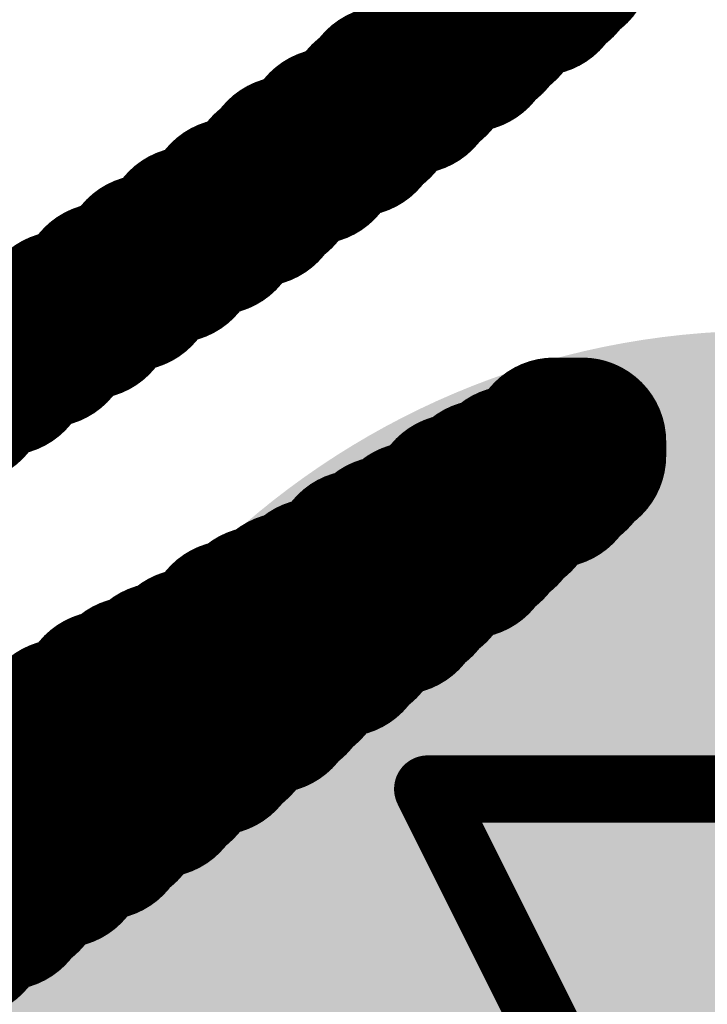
# Model space of a CAD drawing. Header units: inches. Extents: x -0.03 to 9.71, y 0 to 4.44.
# Tile 37 of 118: x 0.3432 to 0.3637, y 0.7247 to 0.754. Entities that reach past the tile are written whole.
import ezdxf

# ---------------------------------------------------------------- set-up
doc = ezdxf.new("R2010")
doc.units = ezdxf.units.IN
doc.header["$MEASUREMENT"] = 0
for name, color, linetype in [('Bottom Layer', 5, 'Continuous'), ('Drill Drawing', 1, 'Continuous'), ('Layer 1', 16, 'Continuous'), ('Layer 2', 76, 'Continuous'), ('Top Layer', 1, 'Continuous'), ('Top Overlay', 2, 'Continuous'), ('Via Holes', 16, 'Continuous')]:
    doc.layers.add(name, color=color, linetype=linetype)

msp = doc.modelspace()

# ---------------------------------------------------------------- hatches: boundary and pattern name
at = {"layer": 'Bottom Layer'}
h = msp.add_hatch(color=5, dxfattribs=at)
edge = h.paths.add_edge_path()
edge.add_arc((0.365354, 0.721142), 0.023622, 0, 360)
at = {"layer": 'Layer 1'}
h = msp.add_hatch(color=16, dxfattribs=at)
edge = h.paths.add_edge_path()
edge.add_arc((0.365354, 0.721142), 0.023622, 0, 360)
at = {"layer": 'Layer 2'}
h = msp.add_hatch(color=76, dxfattribs=at)
edge = h.paths.add_edge_path()
edge.add_arc((0.365354, 0.721142), 0.023622, 0, 360)
at = {"layer": 'Top Layer'}
h = msp.add_hatch(color=1, dxfattribs=at)
edge = h.paths.add_edge_path()
edge.add_arc((0.365354, 0.721142), 0.023622, 0, 360)
at = {"layer": 'Via Holes'}
h = msp.add_hatch(color=7, dxfattribs=at)
edge = h.paths.add_edge_path()
edge.add_arc((0.365354, 0.721142), 0.01378, 0, 360)

# ---------------------------------------------------------------- linework, layer by layer
at = {"layer": 'Drill Drawing', "const_width": 0.002}
for points in [[(0.355354, 0.731142), (0.375354, 0.731142)], [(0.355354, 0.731142), (0.365354, 0.711142)]]:
    msp.add_lwpolyline(points, dxfattribs=at)
at = {"layer": 'Drill Drawing', "const_width": 0.001}
msp.add_lwpolyline([(0.354854, 0.731142, 1), (0.355854, 0.731142, 1)], format="xyb", close=True, dxfattribs=at)
msp.add_lwpolyline([(0.354854, 0.731142, 1), (0.355854, 0.731142, 1)], format="xyb", close=True, dxfattribs=at)
at = {"layer": 'Top Overlay'}
for p, q in [((0.35702, 0.754012), (0.35702, 0.753591)), ((0.35702, 0.753591), (0.356603, 0.753591)), ((0.356603, 0.753591), (0.356603, 0.753173)), ((0.356603, 0.753173), (0.355764, 0.753173)), ((0.355764, 0.753173), (0.355764, 0.752756)), ((0.355764, 0.752756), (0.355347, 0.752756)), ((0.355347, 0.752756), (0.355347, 0.752339)), ((0.355347, 0.752339), (0.35493, 0.752339)), ((0.35493, 0.752339), (0.35493, 0.751917)), ((0.35493, 0.751917), (0.354095, 0.751917)), ((0.354095, 0.751917), (0.354095, 0.7515)), ((0.354095, 0.7515), (0.353674, 0.7515)), ((0.353674, 0.7515), (0.353674, 0.751083)), ((0.353674, 0.751083), (0.353256, 0.751083)), ((0.353256, 0.751083), (0.353256, 0.750665)), ((0.353256, 0.750665), (0.352422, 0.750665)), ((0.352422, 0.750665), (0.352422, 0.750248)), ((0.352422, 0.750248), (0.352, 0.750248)), ((0.352, 0.750248), (0.352, 0.749831)), ((0.352, 0.749831), (0.351166, 0.749831)), ((0.351166, 0.749831), (0.351166, 0.749409)), ((0.351166, 0.749409), (0.350748, 0.749409)), ((0.350748, 0.749409), (0.350748, 0.748992)), ((0.350748, 0.748992), (0.350331, 0.748992)), ((0.350331, 0.748992), (0.350331, 0.748575)), ((0.350331, 0.748575), (0.349492, 0.748575)), ((0.349492, 0.748575), (0.349492, 0.748158)), ((0.349492, 0.748158), (0.349075, 0.748158)), ((0.349075, 0.748158), (0.349075, 0.747736)), ((0.349075, 0.747736), (0.348241, 0.747736)), ((0.348241, 0.747736), (0.348241, 0.747319)), ((0.348241, 0.747319), (0.347819, 0.747319)), ((0.347819, 0.747319), (0.347819, 0.746902)), ((0.347819, 0.746902), (0.346985, 0.746902)), ((0.346985, 0.746902), (0.346985, 0.746484)), ((0.346985, 0.746484), (0.346567, 0.746484)), ((0.346567, 0.746484), (0.346567, 0.746067)), ((0.346567, 0.746067), (0.345729, 0.746067)), ((0.345729, 0.746067), (0.345729, 0.745646)), ((0.345729, 0.745646), (0.345311, 0.745646)), ((0.345311, 0.745646), (0.345311, 0.745228)), ((0.345311, 0.745228), (0.344477, 0.745228)), ((0.344477, 0.745228), (0.344477, 0.744811)), ((0.344477, 0.744811), (0.344056, 0.744811)), ((0.344056, 0.744811), (0.344056, 0.744394)), ((0.344056, 0.744394), (0.343221, 0.744394)), ((0.359111, 0.741047), (0.359111, 0.741465)), ((0.359111, 0.741465), (0.359945, 0.741465)), ((0.359945, 0.741465), (0.359945, 0.741047)), ((0.358693, 0.74063), (0.358693, 0.741047)), ((0.358693, 0.741047), (0.359111, 0.741047)), ((0.359945, 0.741047), (0.359528, 0.741047)), ((0.359528, 0.741047), (0.359528, 0.74063)), ((0.357855, 0.740213), (0.357855, 0.74063)), ((0.357855, 0.74063), (0.358693, 0.74063)), ((0.359528, 0.74063), (0.359111, 0.74063)), ((0.359111, 0.74063), (0.359111, 0.740213)), ((0.35702, 0.739791), (0.35702, 0.740213)), ((0.35702, 0.740213), (0.357855, 0.740213)), ((0.359111, 0.740213), (0.358276, 0.740213)), ((0.358276, 0.740213), (0.358276, 0.739791)), ((0.356181, 0.739374), (0.356181, 0.739791)), ((0.356181, 0.739791), (0.35702, 0.739791)), ((0.358276, 0.739791), (0.357855, 0.739791)), ((0.357855, 0.739791), (0.357855, 0.739374)), ((0.355764, 0.738957), (0.355764, 0.739374)), ((0.355764, 0.739374), (0.356181, 0.739374)), ((0.357855, 0.739374), (0.357437, 0.739374)), ((0.357437, 0.739374), (0.357437, 0.738957)), ((0.35493, 0.738539), (0.35493, 0.738957)), ((0.35493, 0.738957), (0.355764, 0.738957)), ((0.357437, 0.738957), (0.35702, 0.738957)), ((0.35702, 0.738957), (0.35702, 0.738539)), ((0.354095, 0.738122), (0.354095, 0.738539)), ((0.354095, 0.738539), (0.35493, 0.738539)), ((0.35702, 0.738539), (0.356603, 0.738539)), ((0.356603, 0.738539), (0.356603, 0.738122)), ((0.353256, 0.737701), (0.353256, 0.738122)), ((0.353256, 0.738122), (0.354095, 0.738122)), ((0.356603, 0.738122), (0.355764, 0.738122)), ((0.355764, 0.738122), (0.355764, 0.737701)), ((0.352839, 0.737283), (0.352839, 0.737701)), ((0.352839, 0.737701), (0.353256, 0.737701)), ((0.355764, 0.737701), (0.355347, 0.737701)), ((0.355347, 0.737701), (0.355347, 0.737283)), ((0.352, 0.736866), (0.352, 0.737283)), ((0.352, 0.737283), (0.352839, 0.737283)), ((0.355347, 0.737283), (0.35493, 0.737283)), ((0.35493, 0.737283), (0.35493, 0.736866)), ((0.351166, 0.736449), (0.351166, 0.736866)), ((0.351166, 0.736866), (0.352, 0.736866)), ((0.35493, 0.736866), (0.354512, 0.736866)), ((0.354512, 0.736866), (0.354512, 0.736449)), ((0.350331, 0.736032), (0.350331, 0.736449)), ((0.350331, 0.736449), (0.351166, 0.736449)), ((0.354512, 0.736449), (0.353674, 0.736449)), ((0.353674, 0.736449), (0.353674, 0.736032)), ((0.349492, 0.73561), (0.349492, 0.736032)), ((0.349492, 0.736032), (0.350331, 0.736032)), ((0.353674, 0.736032), (0.353256, 0.736032)), ((0.353256, 0.736032), (0.353256, 0.73561)), ((0.349075, 0.735193), (0.349075, 0.73561)), ((0.349075, 0.73561), (0.349492, 0.73561)), ((0.353256, 0.73561), (0.352839, 0.73561)), ((0.352839, 0.73561), (0.352839, 0.735193)), ((0.348241, 0.734776), (0.348241, 0.735193)), ((0.348241, 0.735193), (0.349075, 0.735193)), ((0.352839, 0.735193), (0.352, 0.735193)), ((0.352, 0.735193), (0.352, 0.734776)), ((0.347402, 0.734358), (0.347402, 0.734776)), ((0.347402, 0.734776), (0.348241, 0.734776)), ((0.352, 0.734776), (0.351583, 0.734776)), ((0.351583, 0.734776), (0.351583, 0.734358)), ((0.346567, 0.733937), (0.346567, 0.734358)), ((0.346567, 0.734358), (0.347402, 0.734358)), ((0.351583, 0.734358), (0.351166, 0.734358)), ((0.351166, 0.734358), (0.351166, 0.733937)), ((0.345729, 0.73352), (0.345729, 0.733937)), ((0.345729, 0.733937), (0.346567, 0.733937)), ((0.351166, 0.733937), (0.350748, 0.733937)), ((0.350748, 0.733937), (0.350748, 0.73352)), ((0.345311, 0.733102), (0.345311, 0.73352)), ((0.345311, 0.73352), (0.345729, 0.73352)), ((0.350748, 0.73352), (0.34991, 0.73352)), ((0.34991, 0.73352), (0.34991, 0.733102)), ((0.344477, 0.732685), (0.344477, 0.733102)), ((0.344477, 0.733102), (0.345311, 0.733102)), ((0.34991, 0.733102), (0.349492, 0.733102)), ((0.349492, 0.733102), (0.349492, 0.732685)), ((0.343638, 0.732268), (0.343638, 0.732685)), ((0.343638, 0.732685), (0.344477, 0.732685)), ((0.349492, 0.732685), (0.349075, 0.732685)), ((0.349075, 0.732685), (0.349075, 0.732268)), ((0.342803, 0.732268), (0.343638, 0.732268)), ((0.349075, 0.732268), (0.348241, 0.732268)), ((0.348241, 0.732268), (0.348241, 0.731846)), ((0.348241, 0.731846), (0.347819, 0.731846)), ((0.347819, 0.731846), (0.347819, 0.731429)), ((0.347819, 0.731429), (0.347402, 0.731429)), ((0.347402, 0.731429), (0.347402, 0.731012)), ((0.347402, 0.731012), (0.346567, 0.731012)), ((0.346567, 0.731012), (0.346567, 0.730595)), ((0.346567, 0.730595), (0.346146, 0.730595)), ((0.346146, 0.730595), (0.346146, 0.730177)), ((0.346146, 0.730177), (0.345729, 0.730177)), ((0.345729, 0.730177), (0.345729, 0.729756)), ((0.345729, 0.729756), (0.344894, 0.729756)), ((0.344894, 0.729756), (0.344894, 0.729339)), ((0.344894, 0.729339), (0.344477, 0.729339)), ((0.344477, 0.729339), (0.344477, 0.728921)), ((0.344477, 0.728921), (0.343638, 0.728921)), ((0.343638, 0.728921), (0.343638, 0.728504)), ((0.343638, 0.728504), (0.343221, 0.728504))]:
    msp.add_line(p, q, dxfattribs=at)
at = {"layer": 'Top Overlay', "const_width": 0.005}
for points in [[(0.359528, 0.756102), (0.359528, 0.75652)], [(0.359528, 0.755681), (0.359528, 0.756102)], [(0.359111, 0.755264), (0.359111, 0.755681)], [(0.359111, 0.755681), (0.359528, 0.755681)], [(0.358693, 0.754846), (0.358693, 0.755264)], [(0.358693, 0.755264), (0.359111, 0.755264)], [(0.357855, 0.754429), (0.357855, 0.754846)], [(0.357855, 0.754846), (0.358693, 0.754846)], [(0.357437, 0.754012), (0.357437, 0.754429)], [(0.357437, 0.754429), (0.357855, 0.754429)], [(0.35702, 0.754012), (0.357437, 0.754012)], [(0.35702, 0.753591), (0.35702, 0.754012)], [(0.356603, 0.753173), (0.356603, 0.753591)], [(0.356603, 0.753591), (0.35702, 0.753591)], [(0.355764, 0.753173), (0.356603, 0.753173)], [(0.355764, 0.752756), (0.355764, 0.753173)], [(0.355347, 0.752339), (0.355347, 0.752756)], [(0.355347, 0.752756), (0.355764, 0.752756)], [(0.35493, 0.752339), (0.355347, 0.752339)], [(0.35493, 0.751917), (0.35493, 0.752339)], [(0.354095, 0.751917), (0.35493, 0.751917)], [(0.354095, 0.7515), (0.354095, 0.751917)], [(0.353674, 0.751083), (0.353674, 0.7515)], [(0.353674, 0.7515), (0.354095, 0.7515)], [(0.353256, 0.750665), (0.353256, 0.751083)], [(0.353256, 0.751083), (0.353674, 0.751083)], [(0.352422, 0.750665), (0.353256, 0.750665)], [(0.352422, 0.750248), (0.352422, 0.750665)], [(0.352, 0.749831), (0.352, 0.750248)], [(0.352, 0.750248), (0.352422, 0.750248)], [(0.351166, 0.749409), (0.351166, 0.749831)], [(0.351166, 0.749831), (0.352, 0.749831)], [(0.350748, 0.749409), (0.351166, 0.749409)], [(0.350748, 0.748992), (0.350748, 0.749409)], [(0.350331, 0.748575), (0.350331, 0.748992)], [(0.350331, 0.748992), (0.350748, 0.748992)], [(0.349492, 0.748158), (0.349492, 0.748575)], [(0.349492, 0.748575), (0.350331, 0.748575)], [(0.349075, 0.748158), (0.349492, 0.748158)], [(0.349075, 0.747736), (0.349075, 0.748158)], [(0.348241, 0.747736), (0.349075, 0.747736)], [(0.348241, 0.747319), (0.348241, 0.747736)], [(0.347819, 0.746902), (0.347819, 0.747319)], [(0.347819, 0.747319), (0.348241, 0.747319)], [(0.346985, 0.746484), (0.346985, 0.746902)], [(0.346985, 0.746902), (0.347819, 0.746902)], [(0.346567, 0.746067), (0.346567, 0.746484)], [(0.346567, 0.746484), (0.346985, 0.746484)], [(0.345729, 0.745646), (0.345729, 0.746067)], [(0.345729, 0.746067), (0.346567, 0.746067)], [(0.345311, 0.745228), (0.345311, 0.745646)], [(0.345311, 0.745646), (0.345729, 0.745646)], [(0.344477, 0.744811), (0.344477, 0.745228)], [(0.344477, 0.745228), (0.345311, 0.745228)], [(0.344056, 0.744394), (0.344056, 0.744811)], [(0.344056, 0.744811), (0.344477, 0.744811)], [(0.343221, 0.743973), (0.343221, 0.744394)], [(0.343221, 0.744394), (0.344056, 0.744394)], [(0.342803, 0.743973), (0.343221, 0.743973)], [(0.342803, 0.743555), (0.342803, 0.743973)], [(0.341965, 0.743138), (0.341965, 0.743555)], [(0.341965, 0.743555), (0.342803, 0.743555)], [(0.341548, 0.742721), (0.341548, 0.743138)], [(0.341548, 0.743138), (0.341965, 0.743138)], [(0.340713, 0.742721), (0.341548, 0.742721)], [(0.359111, 0.741047), (0.359111, 0.741465)], [(0.359111, 0.741465), (0.359945, 0.741465)], [(0.359945, 0.741047), (0.359945, 0.741465)], [(0.358693, 0.74063), (0.358693, 0.741047)], [(0.358693, 0.741047), (0.359111, 0.741047)], [(0.359528, 0.74063), (0.359528, 0.741047)], [(0.359528, 0.741047), (0.359945, 0.741047)], [(0.357855, 0.74063), (0.358693, 0.74063)], [(0.357855, 0.740213), (0.357855, 0.74063)], [(0.359111, 0.740213), (0.359111, 0.74063)], [(0.359111, 0.74063), (0.359528, 0.74063)], [(0.35702, 0.739791), (0.35702, 0.740213)], [(0.35702, 0.740213), (0.357855, 0.740213)], [(0.358276, 0.739791), (0.358276, 0.740213)], [(0.358276, 0.740213), (0.359111, 0.740213)], [(0.356181, 0.739791), (0.35702, 0.739791)], [(0.356181, 0.739374), (0.356181, 0.739791)], [(0.357855, 0.739374), (0.357855, 0.739791)], [(0.357855, 0.739791), (0.358276, 0.739791)], [(0.355764, 0.738957), (0.355764, 0.739374)], [(0.355764, 0.739374), (0.356181, 0.739374)], [(0.357437, 0.738957), (0.357437, 0.739374)], [(0.357437, 0.739374), (0.357855, 0.739374)], [(0.35493, 0.738957), (0.355764, 0.738957)], [(0.35493, 0.738539), (0.35493, 0.738957)], [(0.35702, 0.738957), (0.357437, 0.738957)], [(0.35702, 0.738539), (0.35702, 0.738957)], [(0.354095, 0.738539), (0.35493, 0.738539)], [(0.354095, 0.738122), (0.354095, 0.738539)], [(0.356603, 0.738539), (0.35702, 0.738539)], [(0.356603, 0.738122), (0.356603, 0.738539)], [(0.353256, 0.737701), (0.353256, 0.738122)], [(0.353256, 0.738122), (0.354095, 0.738122)], [(0.355764, 0.737701), (0.355764, 0.738122)], [(0.355764, 0.738122), (0.356603, 0.738122)], [(0.352839, 0.737283), (0.352839, 0.737701)], [(0.352839, 0.737701), (0.353256, 0.737701)], [(0.355347, 0.737283), (0.355347, 0.737701)], [(0.355347, 0.737701), (0.355764, 0.737701)], [(0.352, 0.737283), (0.352839, 0.737283)], [(0.352, 0.736866), (0.352, 0.737283)], [(0.35493, 0.737283), (0.355347, 0.737283)], [(0.35493, 0.736866), (0.35493, 0.737283)], [(0.351166, 0.736449), (0.351166, 0.736866)], [(0.351166, 0.736866), (0.352, 0.736866)], [(0.354512, 0.736449), (0.354512, 0.736866)], [(0.354512, 0.736866), (0.35493, 0.736866)], [(0.350331, 0.736032), (0.350331, 0.736449)], [(0.350331, 0.736449), (0.351166, 0.736449)], [(0.353674, 0.736032), (0.353674, 0.736449)], [(0.353674, 0.736449), (0.354512, 0.736449)], [(0.349492, 0.736032), (0.350331, 0.736032)], [(0.349492, 0.73561), (0.349492, 0.736032)], [(0.353256, 0.736032), (0.353674, 0.736032)], [(0.353256, 0.73561), (0.353256, 0.736032)], [(0.349075, 0.73561), (0.349492, 0.73561)], [(0.349075, 0.735193), (0.349075, 0.73561)], [(0.352839, 0.735193), (0.352839, 0.73561)], [(0.352839, 0.73561), (0.353256, 0.73561)], [(0.348241, 0.735193), (0.349075, 0.735193)], [(0.348241, 0.734776), (0.348241, 0.735193)], [(0.352, 0.735193), (0.352839, 0.735193)], [(0.352, 0.734776), (0.352, 0.735193)], [(0.347402, 0.734776), (0.348241, 0.734776)], [(0.347402, 0.734358), (0.347402, 0.734776)], [(0.351583, 0.734358), (0.351583, 0.734776)], [(0.351583, 0.734776), (0.352, 0.734776)], [(0.346567, 0.734358), (0.347402, 0.734358)], [(0.346567, 0.733937), (0.346567, 0.734358)], [(0.351166, 0.733937), (0.351166, 0.734358)], [(0.351166, 0.734358), (0.351583, 0.734358)], [(0.345729, 0.73352), (0.345729, 0.733937)], [(0.345729, 0.733937), (0.346567, 0.733937)], [(0.350748, 0.73352), (0.350748, 0.733937)], [(0.350748, 0.733937), (0.351166, 0.733937)], [(0.345311, 0.733102), (0.345311, 0.73352)], [(0.345311, 0.73352), (0.345729, 0.73352)], [(0.34991, 0.73352), (0.350748, 0.73352)], [(0.34991, 0.733102), (0.34991, 0.73352)], [(0.344477, 0.732685), (0.344477, 0.733102)], [(0.344477, 0.733102), (0.345311, 0.733102)], [(0.349492, 0.733102), (0.34991, 0.733102)], [(0.349492, 0.732685), (0.349492, 0.733102)], [(0.343638, 0.732685), (0.344477, 0.732685)], [(0.343638, 0.732268), (0.343638, 0.732685)], [(0.349075, 0.732268), (0.349075, 0.732685)], [(0.349075, 0.732685), (0.349492, 0.732685)], [(0.342803, 0.732268), (0.343638, 0.732268)], [(0.342803, 0.731846), (0.342803, 0.732268)], [(0.348241, 0.731846), (0.348241, 0.732268)], [(0.348241, 0.732268), (0.349075, 0.732268)], [(0.341965, 0.731429), (0.341965, 0.731846)], [(0.341965, 0.731846), (0.342803, 0.731846)], [(0.347819, 0.731429), (0.347819, 0.731846)], [(0.347819, 0.731846), (0.348241, 0.731846)], [(0.341548, 0.731012), (0.341548, 0.731429)], [(0.341548, 0.731429), (0.341965, 0.731429)], [(0.347402, 0.731012), (0.347402, 0.731429)], [(0.347402, 0.731429), (0.347819, 0.731429)], [(0.340713, 0.731012), (0.341548, 0.731012)], [(0.346567, 0.730595), (0.346567, 0.731012)], [(0.346567, 0.731012), (0.347402, 0.731012)], [(0.346146, 0.730595), (0.346567, 0.730595)], [(0.346146, 0.730177), (0.346146, 0.730595)], [(0.345729, 0.729756), (0.345729, 0.730177)], [(0.345729, 0.730177), (0.346146, 0.730177)], [(0.344894, 0.729339), (0.344894, 0.729756)], [(0.344894, 0.729756), (0.345729, 0.729756)], [(0.344477, 0.728921), (0.344477, 0.729339)], [(0.344477, 0.729339), (0.344894, 0.729339)], [(0.343638, 0.728921), (0.344477, 0.728921)], [(0.343638, 0.728504), (0.343638, 0.728921)], [(0.343221, 0.728083), (0.343221, 0.728504)], [(0.343221, 0.728504), (0.343638, 0.728504)], [(0.342803, 0.727665), (0.342803, 0.728083)], [(0.342803, 0.728083), (0.343221, 0.728083)], [(0.341965, 0.727665), (0.342803, 0.727665)], [(0.341965, 0.727248), (0.341965, 0.727665)], [(0.341548, 0.726831), (0.341548, 0.727248)], [(0.341548, 0.727248), (0.341965, 0.727248)], [(0.340713, 0.726831), (0.341548, 0.726831)]]:
    msp.add_lwpolyline(points, dxfattribs=at)
at = {"layer": 'Top Overlay', "const_width": 0.0025}
for points in [[(0.358278, 0.756102, 1), (0.360778, 0.756102, 1)], [(0.358278, 0.756102, 1), (0.360778, 0.756102, 1)], [(0.357861, 0.755681, 1), (0.360361, 0.755681, 1)], [(0.357861, 0.755681, 1), (0.360361, 0.755681, 1)], [(0.358278, 0.755681, 1), (0.360778, 0.755681, 1)], [(0.358278, 0.755681, 1), (0.360778, 0.755681, 1)], [(0.357443, 0.755264, 1), (0.359943, 0.755264, 1)], [(0.357443, 0.755264, 1), (0.359943, 0.755264, 1)], [(0.357861, 0.755264, 1), (0.360361, 0.755264, 1)], [(0.357861, 0.755264, 1), (0.360361, 0.755264, 1)], [(0.356605, 0.754846, 1), (0.359105, 0.754846, 1)], [(0.356605, 0.754846, 1), (0.359105, 0.754846, 1)], [(0.357443, 0.754846, 1), (0.359943, 0.754846, 1)], [(0.357443, 0.754846, 1), (0.359943, 0.754846, 1)], [(0.356187, 0.754429, 1), (0.358687, 0.754429, 1)], [(0.356187, 0.754429, 1), (0.358687, 0.754429, 1)], [(0.356605, 0.754429, 1), (0.359105, 0.754429, 1)], [(0.356605, 0.754429, 1), (0.359105, 0.754429, 1)], [(0.35577, 0.754012, 1), (0.35827, 0.754012, 1)], [(0.35577, 0.754012, 1), (0.35827, 0.754012, 1)], [(0.356187, 0.754012, 1), (0.358687, 0.754012, 1)], [(0.356187, 0.754012, 1), (0.358687, 0.754012, 1)], [(0.355353, 0.753591, 1), (0.357853, 0.753591, 1)], [(0.355353, 0.753591, 1), (0.357853, 0.753591, 1)], [(0.35577, 0.753591, 1), (0.35827, 0.753591, 1)], [(0.35577, 0.753591, 1), (0.35827, 0.753591, 1)], [(0.354514, 0.753173, 1), (0.357014, 0.753173, 1)], [(0.354514, 0.753173, 1), (0.357014, 0.753173, 1)], [(0.355353, 0.753173, 1), (0.357853, 0.753173, 1)], [(0.355353, 0.753173, 1), (0.357853, 0.753173, 1)], [(0.354097, 0.752756, 1), (0.356597, 0.752756, 1)], [(0.354097, 0.752756, 1), (0.356597, 0.752756, 1)], [(0.354514, 0.752756, 1), (0.357014, 0.752756, 1)], [(0.354514, 0.752756, 1), (0.357014, 0.752756, 1)], [(0.353679, 0.752339, 1), (0.356179, 0.752339, 1)], [(0.353679, 0.752339, 1), (0.356179, 0.752339, 1)], [(0.354097, 0.752339, 1), (0.356597, 0.752339, 1)], [(0.354097, 0.752339, 1), (0.356597, 0.752339, 1)], [(0.352845, 0.751917, 1), (0.355345, 0.751917, 1)], [(0.352845, 0.751917, 1), (0.355345, 0.751917, 1)], [(0.353679, 0.751917, 1), (0.356179, 0.751917, 1)], [(0.353679, 0.751917, 1), (0.356179, 0.751917, 1)], [(0.352424, 0.7515, 1), (0.354924, 0.7515, 1)], [(0.352424, 0.7515, 1), (0.354924, 0.7515, 1)], [(0.352845, 0.7515, 1), (0.355345, 0.7515, 1)], [(0.352845, 0.7515, 1), (0.355345, 0.7515, 1)], [(0.352006, 0.751083, 1), (0.354506, 0.751083, 1)], [(0.352006, 0.751083, 1), (0.354506, 0.751083, 1)], [(0.352424, 0.751083, 1), (0.354924, 0.751083, 1)], [(0.352424, 0.751083, 1), (0.354924, 0.751083, 1)], [(0.351172, 0.750665, 1), (0.353672, 0.750665, 1)], [(0.351172, 0.750665, 1), (0.353672, 0.750665, 1)], [(0.352006, 0.750665, 1), (0.354506, 0.750665, 1)], [(0.352006, 0.750665, 1), (0.354506, 0.750665, 1)], [(0.35075, 0.750248, 1), (0.35325, 0.750248, 1)], [(0.35075, 0.750248, 1), (0.35325, 0.750248, 1)], [(0.351172, 0.750248, 1), (0.353672, 0.750248, 1)], [(0.351172, 0.750248, 1), (0.353672, 0.750248, 1)], [(0.349916, 0.749831, 1), (0.352416, 0.749831, 1)], [(0.349916, 0.749831, 1), (0.352416, 0.749831, 1)], [(0.35075, 0.749831, 1), (0.35325, 0.749831, 1)], [(0.35075, 0.749831, 1), (0.35325, 0.749831, 1)], [(0.349498, 0.749409, 1), (0.351998, 0.749409, 1)], [(0.349498, 0.749409, 1), (0.351998, 0.749409, 1)], [(0.349916, 0.749409, 1), (0.352416, 0.749409, 1)], [(0.349916, 0.749409, 1), (0.352416, 0.749409, 1)], [(0.349081, 0.748992, 1), (0.351581, 0.748992, 1)], [(0.349081, 0.748992, 1), (0.351581, 0.748992, 1)], [(0.349498, 0.748992, 1), (0.351998, 0.748992, 1)], [(0.349498, 0.748992, 1), (0.351998, 0.748992, 1)], [(0.348243, 0.748575, 1), (0.350743, 0.748575, 1)], [(0.348243, 0.748575, 1), (0.350743, 0.748575, 1)], [(0.349081, 0.748575, 1), (0.351581, 0.748575, 1)], [(0.349081, 0.748575, 1), (0.351581, 0.748575, 1)], [(0.347825, 0.748158, 1), (0.350325, 0.748158, 1)], [(0.347825, 0.748158, 1), (0.350325, 0.748158, 1)], [(0.348243, 0.748158, 1), (0.350743, 0.748158, 1)], [(0.348243, 0.748158, 1), (0.350743, 0.748158, 1)], [(0.34699, 0.747736, 1), (0.34949, 0.747736, 1)], [(0.34699, 0.747736, 1), (0.34949, 0.747736, 1)], [(0.347825, 0.747736, 1), (0.350325, 0.747736, 1)], [(0.347825, 0.747736, 1), (0.350325, 0.747736, 1)], [(0.346569, 0.747319, 1), (0.349069, 0.747319, 1)], [(0.346569, 0.747319, 1), (0.349069, 0.747319, 1)], [(0.34699, 0.747319, 1), (0.34949, 0.747319, 1)], [(0.34699, 0.747319, 1), (0.34949, 0.747319, 1)], [(0.345735, 0.746902, 1), (0.348235, 0.746902, 1)], [(0.345735, 0.746902, 1), (0.348235, 0.746902, 1)], [(0.346569, 0.746902, 1), (0.349069, 0.746902, 1)], [(0.346569, 0.746902, 1), (0.349069, 0.746902, 1)], [(0.345317, 0.746484, 1), (0.347817, 0.746484, 1)], [(0.345317, 0.746484, 1), (0.347817, 0.746484, 1)], [(0.345735, 0.746484, 1), (0.348235, 0.746484, 1)], [(0.345735, 0.746484, 1), (0.348235, 0.746484, 1)], [(0.344479, 0.746067, 1), (0.346979, 0.746067, 1)], [(0.344479, 0.746067, 1), (0.346979, 0.746067, 1)], [(0.345317, 0.746067, 1), (0.347817, 0.746067, 1)], [(0.345317, 0.746067, 1), (0.347817, 0.746067, 1)], [(0.344061, 0.745646, 1), (0.346561, 0.745646, 1)], [(0.344061, 0.745646, 1), (0.346561, 0.745646, 1)], [(0.344479, 0.745646, 1), (0.346979, 0.745646, 1)], [(0.344479, 0.745646, 1), (0.346979, 0.745646, 1)], [(0.343227, 0.745228, 1), (0.345727, 0.745228, 1)], [(0.343227, 0.745228, 1), (0.345727, 0.745228, 1)], [(0.344061, 0.745228, 1), (0.346561, 0.745228, 1)], [(0.344061, 0.745228, 1), (0.346561, 0.745228, 1)], [(0.342805, 0.744811, 1), (0.345305, 0.744811, 1)], [(0.342805, 0.744811, 1), (0.345305, 0.744811, 1)], [(0.343227, 0.744811, 1), (0.345727, 0.744811, 1)], [(0.343227, 0.744811, 1), (0.345727, 0.744811, 1)], [(0.341971, 0.744394, 1), (0.344471, 0.744394, 1)], [(0.341971, 0.744394, 1), (0.344471, 0.744394, 1)], [(0.342805, 0.744394, 1), (0.345305, 0.744394, 1)], [(0.342805, 0.744394, 1), (0.345305, 0.744394, 1)], [(0.341554, 0.743973, 1), (0.344054, 0.743973, 1)], [(0.341554, 0.743973, 1), (0.344054, 0.743973, 1)], [(0.341971, 0.743973, 1), (0.344471, 0.743973, 1)], [(0.341971, 0.743973, 1), (0.344471, 0.743973, 1)], [(0.340715, 0.743555, 1), (0.343215, 0.743555, 1)], [(0.340715, 0.743555, 1), (0.343215, 0.743555, 1)], [(0.341554, 0.743555, 1), (0.344054, 0.743555, 1)], [(0.341554, 0.743555, 1), (0.344054, 0.743555, 1)], [(0.340298, 0.743138, 1), (0.342798, 0.743138, 1)], [(0.340298, 0.743138, 1), (0.342798, 0.743138, 1)], [(0.340715, 0.743138, 1), (0.343215, 0.743138, 1)], [(0.340715, 0.743138, 1), (0.343215, 0.743138, 1)], [(0.340298, 0.742721, 1), (0.342798, 0.742721, 1)], [(0.340298, 0.742721, 1), (0.342798, 0.742721, 1)], [(0.357861, 0.741465, 1), (0.360361, 0.741465, 1)], [(0.357861, 0.741465, 1), (0.360361, 0.741465, 1)], [(0.358695, 0.741465, 1), (0.361195, 0.741465, 1)], [(0.358695, 0.741465, 1), (0.361195, 0.741465, 1)], [(0.357443, 0.741047, 1), (0.359943, 0.741047, 1)], [(0.357443, 0.741047, 1), (0.359943, 0.741047, 1)], [(0.357861, 0.741047, 1), (0.360361, 0.741047, 1)], [(0.357861, 0.741047, 1), (0.360361, 0.741047, 1)], [(0.358278, 0.741047, 1), (0.360778, 0.741047, 1)], [(0.358278, 0.741047, 1), (0.360778, 0.741047, 1)], [(0.358695, 0.741047, 1), (0.361195, 0.741047, 1)], [(0.358695, 0.741047, 1), (0.361195, 0.741047, 1)], [(0.356605, 0.74063, 1), (0.359105, 0.74063, 1)], [(0.356605, 0.74063, 1), (0.359105, 0.74063, 1)], [(0.357443, 0.74063, 1), (0.359943, 0.74063, 1)], [(0.357443, 0.74063, 1), (0.359943, 0.74063, 1)], [(0.357861, 0.74063, 1), (0.360361, 0.74063, 1)], [(0.357861, 0.74063, 1), (0.360361, 0.74063, 1)], [(0.358278, 0.74063, 1), (0.360778, 0.74063, 1)], [(0.358278, 0.74063, 1), (0.360778, 0.74063, 1)], [(0.35577, 0.740213, 1), (0.35827, 0.740213, 1)], [(0.35577, 0.740213, 1), (0.35827, 0.740213, 1)], [(0.356605, 0.740213, 1), (0.359105, 0.740213, 1)], [(0.356605, 0.740213, 1), (0.359105, 0.740213, 1)], [(0.357026, 0.740213, 1), (0.359526, 0.740213, 1)], [(0.357026, 0.740213, 1), (0.359526, 0.740213, 1)], [(0.357861, 0.740213, 1), (0.360361, 0.740213, 1)], [(0.357861, 0.740213, 1), (0.360361, 0.740213, 1)], [(0.354932, 0.739791, 1), (0.357432, 0.739791, 1)], [(0.354932, 0.739791, 1), (0.357432, 0.739791, 1)], [(0.35577, 0.739791, 1), (0.35827, 0.739791, 1)], [(0.35577, 0.739791, 1), (0.35827, 0.739791, 1)], [(0.356605, 0.739791, 1), (0.359105, 0.739791, 1)], [(0.356605, 0.739791, 1), (0.359105, 0.739791, 1)], [(0.357026, 0.739791, 1), (0.359526, 0.739791, 1)], [(0.357026, 0.739791, 1), (0.359526, 0.739791, 1)], [(0.354514, 0.739374, 1), (0.357014, 0.739374, 1)], [(0.354514, 0.739374, 1), (0.357014, 0.739374, 1)], [(0.354932, 0.739374, 1), (0.357432, 0.739374, 1)], [(0.354932, 0.739374, 1), (0.357432, 0.739374, 1)], [(0.356187, 0.739374, 1), (0.358687, 0.739374, 1)], [(0.356187, 0.739374, 1), (0.358687, 0.739374, 1)], [(0.356605, 0.739374, 1), (0.359105, 0.739374, 1)], [(0.356605, 0.739374, 1), (0.359105, 0.739374, 1)], [(0.353679, 0.738957, 1), (0.356179, 0.738957, 1)], [(0.353679, 0.738957, 1), (0.356179, 0.738957, 1)], [(0.354514, 0.738957, 1), (0.357014, 0.738957, 1)], [(0.354514, 0.738957, 1), (0.357014, 0.738957, 1)], [(0.35577, 0.738957, 1), (0.35827, 0.738957, 1)], [(0.35577, 0.738957, 1), (0.35827, 0.738957, 1)], [(0.356187, 0.738957, 1), (0.358687, 0.738957, 1)], [(0.356187, 0.738957, 1), (0.358687, 0.738957, 1)], [(0.352845, 0.738539, 1), (0.355345, 0.738539, 1)], [(0.352845, 0.738539, 1), (0.355345, 0.738539, 1)], [(0.353679, 0.738539, 1), (0.356179, 0.738539, 1)], [(0.353679, 0.738539, 1), (0.356179, 0.738539, 1)], [(0.355353, 0.738539, 1), (0.357853, 0.738539, 1)], [(0.355353, 0.738539, 1), (0.357853, 0.738539, 1)], [(0.35577, 0.738539, 1), (0.35827, 0.738539, 1)], [(0.35577, 0.738539, 1), (0.35827, 0.738539, 1)], [(0.352006, 0.738122, 1), (0.354506, 0.738122, 1)], [(0.352006, 0.738122, 1), (0.354506, 0.738122, 1)], [(0.352845, 0.738122, 1), (0.355345, 0.738122, 1)], [(0.352845, 0.738122, 1), (0.355345, 0.738122, 1)], [(0.354514, 0.738122, 1), (0.357014, 0.738122, 1)], [(0.354514, 0.738122, 1), (0.357014, 0.738122, 1)], [(0.355353, 0.738122, 1), (0.357853, 0.738122, 1)], [(0.355353, 0.738122, 1), (0.357853, 0.738122, 1)], [(0.351589, 0.737701, 1), (0.354089, 0.737701, 1)], [(0.351589, 0.737701, 1), (0.354089, 0.737701, 1)], [(0.352006, 0.737701, 1), (0.354506, 0.737701, 1)], [(0.352006, 0.737701, 1), (0.354506, 0.737701, 1)], [(0.354097, 0.737701, 1), (0.356597, 0.737701, 1)], [(0.354097, 0.737701, 1), (0.356597, 0.737701, 1)], [(0.354514, 0.737701, 1), (0.357014, 0.737701, 1)], [(0.354514, 0.737701, 1), (0.357014, 0.737701, 1)], [(0.35075, 0.737283, 1), (0.35325, 0.737283, 1)], [(0.35075, 0.737283, 1), (0.35325, 0.737283, 1)], [(0.351589, 0.737283, 1), (0.354089, 0.737283, 1)], [(0.351589, 0.737283, 1), (0.354089, 0.737283, 1)], [(0.353679, 0.737283, 1), (0.356179, 0.737283, 1)], [(0.353679, 0.737283, 1), (0.356179, 0.737283, 1)], [(0.354097, 0.737283, 1), (0.356597, 0.737283, 1)], [(0.354097, 0.737283, 1), (0.356597, 0.737283, 1)], [(0.349916, 0.736866, 1), (0.352416, 0.736866, 1)], [(0.349916, 0.736866, 1), (0.352416, 0.736866, 1)], [(0.35075, 0.736866, 1), (0.35325, 0.736866, 1)], [(0.35075, 0.736866, 1), (0.35325, 0.736866, 1)], [(0.353262, 0.736866, 1), (0.355762, 0.736866, 1)], [(0.353262, 0.736866, 1), (0.355762, 0.736866, 1)], [(0.353679, 0.736866, 1), (0.356179, 0.736866, 1)], [(0.353679, 0.736866, 1), (0.356179, 0.736866, 1)], [(0.349081, 0.736449, 1), (0.351581, 0.736449, 1)], [(0.349081, 0.736449, 1), (0.351581, 0.736449, 1)], [(0.349916, 0.736449, 1), (0.352416, 0.736449, 1)], [(0.349916, 0.736449, 1), (0.352416, 0.736449, 1)], [(0.352424, 0.736449, 1), (0.354924, 0.736449, 1)], [(0.352424, 0.736449, 1), (0.354924, 0.736449, 1)], [(0.353262, 0.736449, 1), (0.355762, 0.736449, 1)], [(0.353262, 0.736449, 1), (0.355762, 0.736449, 1)], [(0.348243, 0.736032, 1), (0.350743, 0.736032, 1)], [(0.348243, 0.736032, 1), (0.350743, 0.736032, 1)], [(0.349081, 0.736032, 1), (0.351581, 0.736032, 1)], [(0.349081, 0.736032, 1), (0.351581, 0.736032, 1)], [(0.352006, 0.736032, 1), (0.354506, 0.736032, 1)], [(0.352006, 0.736032, 1), (0.354506, 0.736032, 1)], [(0.352424, 0.736032, 1), (0.354924, 0.736032, 1)], [(0.352424, 0.736032, 1), (0.354924, 0.736032, 1)], [(0.347825, 0.73561, 1), (0.350325, 0.73561, 1)], [(0.347825, 0.73561, 1), (0.350325, 0.73561, 1)], [(0.348243, 0.73561, 1), (0.350743, 0.73561, 1)], [(0.348243, 0.73561, 1), (0.350743, 0.73561, 1)], [(0.351589, 0.73561, 1), (0.354089, 0.73561, 1)], [(0.351589, 0.73561, 1), (0.354089, 0.73561, 1)], [(0.352006, 0.73561, 1), (0.354506, 0.73561, 1)], [(0.352006, 0.73561, 1), (0.354506, 0.73561, 1)], [(0.34699, 0.735193, 1), (0.34949, 0.735193, 1)], [(0.34699, 0.735193, 1), (0.34949, 0.735193, 1)], [(0.347825, 0.735193, 1), (0.350325, 0.735193, 1)], [(0.347825, 0.735193, 1), (0.350325, 0.735193, 1)], [(0.35075, 0.735193, 1), (0.35325, 0.735193, 1)], [(0.35075, 0.735193, 1), (0.35325, 0.735193, 1)], [(0.351589, 0.735193, 1), (0.354089, 0.735193, 1)], [(0.351589, 0.735193, 1), (0.354089, 0.735193, 1)], [(0.346152, 0.734776, 1), (0.348652, 0.734776, 1)], [(0.346152, 0.734776, 1), (0.348652, 0.734776, 1)], [(0.34699, 0.734776, 1), (0.34949, 0.734776, 1)], [(0.34699, 0.734776, 1), (0.34949, 0.734776, 1)], [(0.350333, 0.734776, 1), (0.352833, 0.734776, 1)], [(0.350333, 0.734776, 1), (0.352833, 0.734776, 1)], [(0.35075, 0.734776, 1), (0.35325, 0.734776, 1)], [(0.35075, 0.734776, 1), (0.35325, 0.734776, 1)], [(0.345317, 0.734358, 1), (0.347817, 0.734358, 1)], [(0.345317, 0.734358, 1), (0.347817, 0.734358, 1)], [(0.346152, 0.734358, 1), (0.348652, 0.734358, 1)], [(0.346152, 0.734358, 1), (0.348652, 0.734358, 1)], [(0.349916, 0.734358, 1), (0.352416, 0.734358, 1)], [(0.349916, 0.734358, 1), (0.352416, 0.734358, 1)], [(0.350333, 0.734358, 1), (0.352833, 0.734358, 1)], [(0.350333, 0.734358, 1), (0.352833, 0.734358, 1)], [(0.344479, 0.733937, 1), (0.346979, 0.733937, 1)], [(0.344479, 0.733937, 1), (0.346979, 0.733937, 1)], [(0.345317, 0.733937, 1), (0.347817, 0.733937, 1)], [(0.345317, 0.733937, 1), (0.347817, 0.733937, 1)], [(0.349498, 0.733937, 1), (0.351998, 0.733937, 1)], [(0.349498, 0.733937, 1), (0.351998, 0.733937, 1)], [(0.349916, 0.733937, 1), (0.352416, 0.733937, 1)], [(0.349916, 0.733937, 1), (0.352416, 0.733937, 1)], [(0.344061, 0.73352, 1), (0.346561, 0.73352, 1)], [(0.344061, 0.73352, 1), (0.346561, 0.73352, 1)], [(0.344479, 0.73352, 1), (0.346979, 0.73352, 1)], [(0.344479, 0.73352, 1), (0.346979, 0.73352, 1)], [(0.34866, 0.73352, 1), (0.35116, 0.73352, 1)], [(0.34866, 0.73352, 1), (0.35116, 0.73352, 1)], [(0.349498, 0.73352, 1), (0.351998, 0.73352, 1)], [(0.349498, 0.73352, 1), (0.351998, 0.73352, 1)], [(0.343227, 0.733102, 1), (0.345727, 0.733102, 1)], [(0.343227, 0.733102, 1), (0.345727, 0.733102, 1)], [(0.344061, 0.733102, 1), (0.346561, 0.733102, 1)], [(0.344061, 0.733102, 1), (0.346561, 0.733102, 1)], [(0.348243, 0.733102, 1), (0.350743, 0.733102, 1)], [(0.348243, 0.733102, 1), (0.350743, 0.733102, 1)], [(0.34866, 0.733102, 1), (0.35116, 0.733102, 1)], [(0.34866, 0.733102, 1), (0.35116, 0.733102, 1)], [(0.342388, 0.732685, 1), (0.344888, 0.732685, 1)], [(0.342388, 0.732685, 1), (0.344888, 0.732685, 1)], [(0.343227, 0.732685, 1), (0.345727, 0.732685, 1)], [(0.343227, 0.732685, 1), (0.345727, 0.732685, 1)], [(0.347825, 0.732685, 1), (0.350325, 0.732685, 1)], [(0.347825, 0.732685, 1), (0.350325, 0.732685, 1)], [(0.348243, 0.732685, 1), (0.350743, 0.732685, 1)], [(0.348243, 0.732685, 1), (0.350743, 0.732685, 1)], [(0.341554, 0.732268, 1), (0.344054, 0.732268, 1)], [(0.341554, 0.732268, 1), (0.344054, 0.732268, 1)], [(0.342388, 0.732268, 1), (0.344888, 0.732268, 1)], [(0.342388, 0.732268, 1), (0.344888, 0.732268, 1)], [(0.34699, 0.732268, 1), (0.34949, 0.732268, 1)], [(0.34699, 0.732268, 1), (0.34949, 0.732268, 1)], [(0.347825, 0.732268, 1), (0.350325, 0.732268, 1)], [(0.347825, 0.732268, 1), (0.350325, 0.732268, 1)], [(0.340715, 0.731846, 1), (0.343215, 0.731846, 1)], [(0.340715, 0.731846, 1), (0.343215, 0.731846, 1)], [(0.341554, 0.731846, 1), (0.344054, 0.731846, 1)], [(0.341554, 0.731846, 1), (0.344054, 0.731846, 1)], [(0.346569, 0.731846, 1), (0.349069, 0.731846, 1)], [(0.346569, 0.731846, 1), (0.349069, 0.731846, 1)], [(0.34699, 0.731846, 1), (0.34949, 0.731846, 1)], [(0.34699, 0.731846, 1), (0.34949, 0.731846, 1)], [(0.340298, 0.731429, 1), (0.342798, 0.731429, 1)], [(0.340298, 0.731429, 1), (0.342798, 0.731429, 1)], [(0.340715, 0.731429, 1), (0.343215, 0.731429, 1)], [(0.340715, 0.731429, 1), (0.343215, 0.731429, 1)], [(0.346152, 0.731429, 1), (0.348652, 0.731429, 1)], [(0.346152, 0.731429, 1), (0.348652, 0.731429, 1)], [(0.346569, 0.731429, 1), (0.349069, 0.731429, 1)], [(0.346569, 0.731429, 1), (0.349069, 0.731429, 1)], [(0.340298, 0.731012, 1), (0.342798, 0.731012, 1)], [(0.340298, 0.731012, 1), (0.342798, 0.731012, 1)], [(0.345317, 0.731012, 1), (0.347817, 0.731012, 1)], [(0.345317, 0.731012, 1), (0.347817, 0.731012, 1)], [(0.346152, 0.731012, 1), (0.348652, 0.731012, 1)], [(0.346152, 0.731012, 1), (0.348652, 0.731012, 1)], [(0.344896, 0.730595, 1), (0.347396, 0.730595, 1)], [(0.344896, 0.730595, 1), (0.347396, 0.730595, 1)], [(0.345317, 0.730595, 1), (0.347817, 0.730595, 1)], [(0.345317, 0.730595, 1), (0.347817, 0.730595, 1)], [(0.344479, 0.730177, 1), (0.346979, 0.730177, 1)], [(0.344479, 0.730177, 1), (0.346979, 0.730177, 1)], [(0.344896, 0.730177, 1), (0.347396, 0.730177, 1)], [(0.344896, 0.730177, 1), (0.347396, 0.730177, 1)], [(0.343644, 0.729756, 1), (0.346144, 0.729756, 1)], [(0.343644, 0.729756, 1), (0.346144, 0.729756, 1)], [(0.344479, 0.729756, 1), (0.346979, 0.729756, 1)], [(0.344479, 0.729756, 1), (0.346979, 0.729756, 1)], [(0.343227, 0.729339, 1), (0.345727, 0.729339, 1)], [(0.343227, 0.729339, 1), (0.345727, 0.729339, 1)], [(0.343644, 0.729339, 1), (0.346144, 0.729339, 1)], [(0.343644, 0.729339, 1), (0.346144, 0.729339, 1)], [(0.342388, 0.728921, 1), (0.344888, 0.728921, 1)], [(0.342388, 0.728921, 1), (0.344888, 0.728921, 1)], [(0.343227, 0.728921, 1), (0.345727, 0.728921, 1)], [(0.343227, 0.728921, 1), (0.345727, 0.728921, 1)], [(0.341971, 0.728504, 1), (0.344471, 0.728504, 1)], [(0.341971, 0.728504, 1), (0.344471, 0.728504, 1)], [(0.342388, 0.728504, 1), (0.344888, 0.728504, 1)], [(0.342388, 0.728504, 1), (0.344888, 0.728504, 1)], [(0.341554, 0.728083, 1), (0.344054, 0.728083, 1)], [(0.341554, 0.728083, 1), (0.344054, 0.728083, 1)], [(0.341971, 0.728083, 1), (0.344471, 0.728083, 1)], [(0.341971, 0.728083, 1), (0.344471, 0.728083, 1)], [(0.340715, 0.727665, 1), (0.343215, 0.727665, 1)], [(0.340715, 0.727665, 1), (0.343215, 0.727665, 1)], [(0.341554, 0.727665, 1), (0.344054, 0.727665, 1)], [(0.341554, 0.727665, 1), (0.344054, 0.727665, 1)], [(0.340298, 0.727248, 1), (0.342798, 0.727248, 1)], [(0.340298, 0.727248, 1), (0.342798, 0.727248, 1)], [(0.340715, 0.727248, 1), (0.343215, 0.727248, 1)], [(0.340715, 0.727248, 1), (0.343215, 0.727248, 1)], [(0.340298, 0.726831, 1), (0.342798, 0.726831, 1)], [(0.340298, 0.726831, 1), (0.342798, 0.726831, 1)]]:
    msp.add_lwpolyline(points, format="xyb", close=True, dxfattribs=at)

doc.saveas('drawing.dxf')
